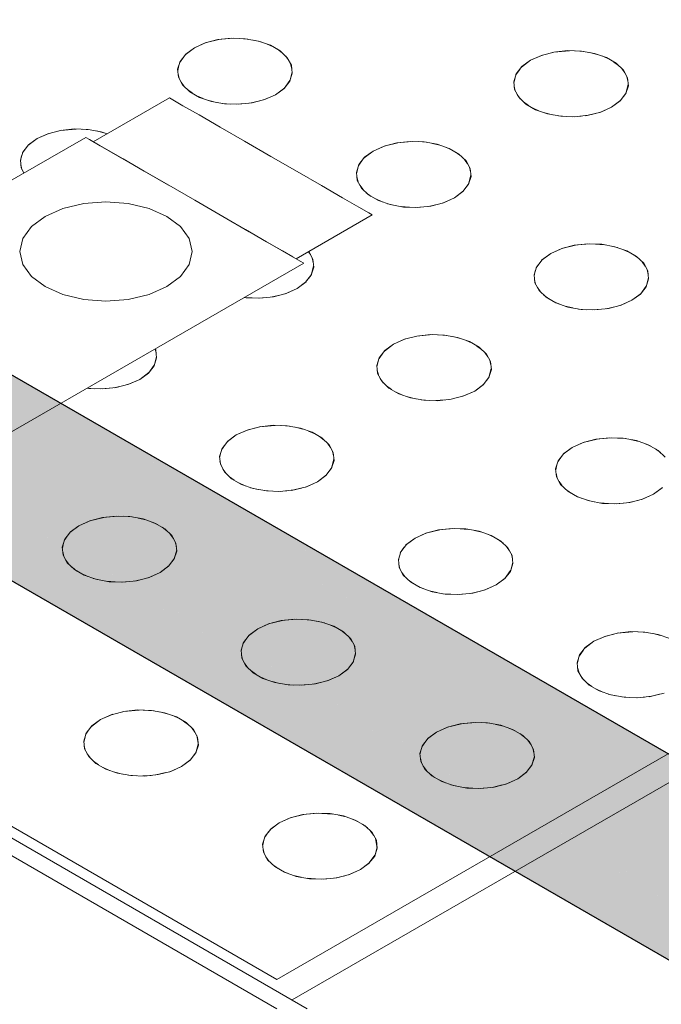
# Model space of a CAD drawing. Header units: millimetres. Extents: x 2 to 902, y -447 to 199.
# Tile 18 of 255: x 34.175 to 34.613, y 42.526 to 43.199. Entities that reach past the tile are written whole.
import ezdxf

# ---------------------------------------------------------------- set-up
doc = ezdxf.new("R2010")
doc.units = ezdxf.units.MM
doc.header["$MEASUREMENT"] = 0
doc.layers.add('AL-Condutos', color=3, linetype='Continuous', lineweight=25)
doc.layers.add('IFC-Elemento construtivo genérico-Contorno', color=253, linetype='Continuous', lineweight=5)

msp = doc.modelspace()

# ---------------------------------------------------------------- hatches: boundary and pattern name
at = {"layer": 'AL-Condutos', "linetype": 'Continuous'}
for points in [[(30.66113, 44.87599), (30.66684, 44.87269), (30.65697, 44.88214), (30.65334, 44.88754), (30.65323, 44.8877), (30.64834, 44.89042), (30.65323, 44.8877), (30.64805, 44.8907), (16.08991, 53.30562), (16.08436, 53.28264), (30.60482, 44.89925), (30.63158, 44.8838), (30.66827, 44.86262), (30.67133, 44.86085), (30.68521, 44.85284), (30.69114, 44.84942), (30.68746, 44.85294), (30.68286, 44.85735), (30.67907, 44.86097), (30.67036, 44.8623), (30.67019, 44.86254), (30.67036, 44.8623), (30.67907, 44.86097), (30.68286, 44.85735), (30.68746, 44.85294), (30.68113, 44.86066), (30.67776, 44.86223), (30.66702, 44.86725), (30.664, 44.87173), (30.66702, 44.86725), (30.67776, 44.86223), (30.68113, 44.86066), (30.68746, 44.85294), (30.69114, 44.84942), (55.07086, 30.77377), (30.70639, 44.85382), (30.70662, 44.85368), (55.07086, 30.77377), (30.731, 44.84275), (30.73052, 44.84302), (30.71144, 44.85405), (30.71008, 44.85484), (30.70357, 44.85724), (30.70341, 44.85727), (30.7024, 44.85742), (30.69624, 44.85836), (30.67809, 44.86648), (30.6703, 44.86938), (30.67809, 44.86648), (30.67816, 44.86645), (30.67608, 44.86738), (30.67597, 44.86742), (30.67006, 44.8696), (30.6639, 44.87188), (30.66349, 44.87248), (30.66298, 44.87324), (30.66193, 44.87479), (30.66298, 44.87324), (30.66349, 44.87248), (30.6639, 44.87188), (30.67006, 44.8696), (30.66916, 44.87047), (30.67006, 44.8696), (30.67597, 44.86742), (30.66684, 44.87269)], [(16.08623, 53.26305), (55.07274, 30.75418), (16.08436, 53.28264)], [(16.08436, 53.28264), (55.01538, 30.78732), (55.02008, 30.8031)], [(16.09523, 53.25024), (55.08174, 30.74137), (16.08623, 53.26305)], [(16.08623, 53.26305), (55.01345, 30.78081), (55.01538, 30.7873)], [(30.82768, 44.88491), (30.8249, 44.88651), (30.82398, 44.88597), (30.82147, 44.88453), (30.82206, 44.88419), (30.82626, 44.88177), (30.83272, 44.87809), (30.84181, 44.87292), (30.85484, 44.8655), (30.82626, 44.88177), (30.85493, 44.86522), (31.28332, 44.61796), (30.85493, 44.8652), (30.84182, 44.87278), (30.83272, 44.87803), (30.82626, 44.88177), (30.82206, 44.88419), (30.82147, 44.88453), (30.81579, 44.88125), (30.809, 44.87733), (30.81769, 44.88015), (30.809, 44.87733), (30.81036, 44.87655), (30.81355, 44.87631), (30.81036, 44.87655), (30.81249, 44.87532), (30.81825, 44.87595), (30.81249, 44.87532), (30.82109, 44.87036), (30.82344, 44.87555), (30.82599, 44.87536), (30.8239, 44.87656), (30.83198, 44.87201), (30.84254, 44.86606), (30.85712, 44.85785), (30.8239, 44.87656), (30.85728, 44.85729), (30.84257, 44.86579), (30.83197, 44.8719), (30.82599, 44.87536), (30.82344, 44.87555), (30.82109, 44.87036), (30.8311, 44.86477), (30.84341, 44.85789), (30.85983, 44.84871), (31.2396, 44.63656), (31.282, 44.61852), (31.2396, 44.63656), (30.85983, 44.84871), (30.82109, 44.87036), (30.86009, 44.84785), (31.18885, 44.65815), (31.48652, 44.48639), (31.44276, 44.51926), (31.48652, 44.48639), (31.18885, 44.65815), (30.84346, 44.85742), (31.18672, 44.65906), (31.48986, 44.48387), (31.48835, 44.48501), (31.48986, 44.48387), (55.12293, 30.84751), (31.40593, 44.54693), (31.40562, 44.54717), (31.40593, 44.54693), (55.13937, 30.84855), (31.40448, 44.54802), (55.13937, 30.84855), (31.38225, 44.56473), (31.30891, 44.60707), (30.85351, 44.87), (30.84137, 44.87701), (30.83317, 44.88174)], [(30.809, 44.87733), (30.80797, 44.87673), (30.79777, 44.87085), (30.78883, 44.86568), (30.79701, 44.86096), (30.80387, 44.86733), (30.79701, 44.86096), (30.80548, 44.85607), (30.81273, 44.85189), (30.81373, 44.8541), (30.81273, 44.85189), (30.82849, 44.84335), (30.84598, 44.83388), (30.81273, 44.85189), (30.84611, 44.83263), (31.02504, 44.7294), (31.10065, 44.6959), (31.10074, 44.69586), (31.10065, 44.6959), (31.02504, 44.7294), (31.03535, 44.72346), (55.10491, 30.83711), (31.10267, 44.69482), (31.56231, 44.42944), (55.10491, 30.83711), (31.48986, 44.48387), (31.1134, 44.69025), (31.10125, 44.69563), (30.84494, 44.84362), (30.82934, 44.85036), (30.82165, 44.8522), (30.82934, 44.85036), (30.84494, 44.84362), (30.83605, 44.84875), (30.8296, 44.85247), (30.81643, 44.86007), (30.82965, 44.8529), (30.83828, 44.84822), (30.81643, 44.86007), (30.83605, 44.84875), (30.84494, 44.84362), (30.84483, 44.84466), (30.84461, 44.8467), (30.84483, 44.84466), (30.84494, 44.84362), (30.86475, 44.83218), (30.86449, 44.83306), (30.86475, 44.83218), (31.10125, 44.69563), (31.1134, 44.69025), (31.48986, 44.48387), (31.19633, 44.6535), (31.18672, 44.65906), (30.86416, 44.83416), (31.18672, 44.65906), (30.86165, 44.84262), (30.84929, 44.84558), (30.86165, 44.84262), (31.18672, 44.65906), (30.87434, 44.83958), (30.8601, 44.8478), (30.84346, 44.85742), (30.83108, 44.86458), (30.82109, 44.87035), (30.81249, 44.87532), (30.81036, 44.87655)], [(30.73754, 44.8488), (30.7377, 44.84871), (30.74449, 44.84479), (30.74857, 44.84244), (30.76611, 44.83231), (55.07641, 30.79675), (30.84884, 44.80281), (30.77032, 44.83621), (30.84884, 44.80281), (55.08847, 30.81917), (31.03352, 44.72423), (55.10491, 30.83711), (31.03535, 44.72346), (31.02502, 44.72941), (30.84612, 44.83256), (31.02307, 44.73028), (30.82842, 44.8428), (30.82664, 44.82823), (31.00984, 44.73614), (31.00661, 44.73757), (31.00984, 44.73614), (30.82664, 44.82823), (30.82842, 44.8428), (30.80659, 44.83832), (30.82647, 44.82684), (30.89682, 44.78622), (30.92201, 44.77168), (30.84951, 44.80252), (30.92201, 44.77168), (30.89682, 44.78622), (30.84114, 44.81089), (30.89682, 44.78622), (30.80659, 44.83832), (30.82842, 44.8428), (30.81272, 44.85187), (30.80543, 44.85608), (30.797, 44.86096), (30.79455, 44.85869), (30.797, 44.86096), (30.78883, 44.86568), (30.78998, 44.85979), (30.78563, 44.85042), (30.78998, 44.85979), (30.78883, 44.86568), (30.78195, 44.86171), (30.77401, 44.85713), (30.76444, 44.8516), (30.77829, 44.84361), (30.80262, 44.82957), (30.81466, 44.82263), (30.76444, 44.8516), (30.81421, 44.82283), (30.77474, 44.84032), (30.76822, 44.84321), (30.75509, 44.84269), (30.75159, 44.84418), (30.74846, 44.84551), (30.74777, 44.84581), (30.74846, 44.84551), (30.75159, 44.84418), (30.75509, 44.84269), (30.76822, 44.84321), (30.77474, 44.84032), (30.81421, 44.82283), (30.77828, 44.8436), (30.76158, 44.84615), (30.77828, 44.8436), (30.77582, 44.84502), (30.76517, 44.85118), (30.76444, 44.8516), (30.76204, 44.85021), (30.76077, 44.84651), (30.75637, 44.84694), (30.76077, 44.84651), (30.75785, 44.8478), (30.76077, 44.84651), (30.76204, 44.85021), (30.75636, 44.84846), (30.75348, 44.84757), (30.75264, 44.84731), (30.74169, 44.84839), (30.74144, 44.8485), (30.73778, 44.84878)], [(30.71008, 44.85484), (30.71144, 44.85405), (30.71427, 44.85242), (55.07641, 30.79675), (30.75719, 44.83746), (30.72718, 44.85478), (30.72687, 44.85497), (30.72559, 44.85471), (30.71336, 44.85414), (30.71213, 44.85409), (30.7158, 44.85273), (30.71213, 44.85409)], [(30.71427, 44.85242), (55.02008, 30.80313), (55.02669, 30.82543)], [(55.0312, 30.84054), (55.03834, 30.84808), (55.03416, 30.8505), (30.84884, 44.80281), (55.0204, 30.82913), (55.02671, 30.82548)], [(31.03352, 44.72423), (55.03837, 30.84812), (55.05515, 30.86582)], [(31.40593, 44.54693), (55.06791, 30.87929), (55.07434, 30.88608)], [(31.48986, 44.48387), (55.05518, 30.86585), (55.06789, 30.87927)]]:
    msp.add_hatch(color=91, dxfattribs=at).paths.add_polyline_path(points)

# ---------------------------------------------------------------- linework, layer by layer
at = {"layer": 'AL-Condutos'}
for p, q in [((16.09523, 53.25024), (55.08174, 30.74137)), ((55.13937, 30.84855), (31.38225, 44.56473))]:
    msp.add_line(p, q, dxfattribs=at)
at = {"layer": 'IFC-Elemento construtivo genérico-Contorno', "color": 7, "lineweight": 5}
for p, q in [((31.99482, 43.89473), (34.37119, 42.52273)), ((31.99483, 43.88273), (34.35041, 42.52273)), ((34.31013, 43.18486), (34.31942, 43.18584)), ((34.31013, 43.18486), (34.32079, 43.18579)), ((34.31942, 43.18584), (34.32885, 43.18551)), ((34.32472, 43.18565), (34.33049, 43.18522)), ((34.32885, 43.18551), (34.33786, 43.18389)), ((34.29408, 43.17926), (34.28786, 43.17457)), ((34.29408, 43.17926), (34.28824, 43.17496)), ((34.29408, 43.17926), (34.3022, 43.18285)), ((34.29408, 43.17926), (34.30151, 43.18263)), ((34.30151, 43.18263), (34.31086, 43.18492)), ((34.30151, 43.18263), (34.31013, 43.18486)), ((34.3345, 43.1845), (34.33965, 43.18326)), ((34.33786, 43.18389), (34.34596, 43.18107)), ((34.34339, 43.18196), (34.34776, 43.18003)), ((34.34596, 43.18107), (34.35264, 43.17721)), ((34.28686, 43.17319), (34.28392, 43.16911)), ((34.28824, 43.17496), (34.28437, 43.16999)), ((34.35084, 43.17825), (34.35419, 43.17573)), ((34.35264, 43.17721), (34.35752, 43.17254)), ((34.35644, 43.17357), (34.35857, 43.17058)), ((34.35752, 43.17254), (34.36034, 43.16733)), ((34.52355, 43.17076), (34.53167, 43.17436)), ((34.52355, 43.17076), (34.53099, 43.17412)), ((34.53099, 43.17412), (34.54047, 43.17646)), ((34.53099, 43.17412), (34.53961, 43.17637)), ((34.53961, 43.17637), (34.54891, 43.17735)), ((34.53961, 43.17637), (34.55028, 43.1773)), ((34.54891, 43.17735), (34.55834, 43.17702)), ((34.5542, 43.17717), (34.55997, 43.17673)), ((34.55834, 43.17702), (34.56735, 43.17539)), ((34.564, 43.176), (34.56913, 43.17478)), ((34.56735, 43.17539), (34.57545, 43.17258)), ((34.57288, 43.17347), (34.57725, 43.17154)), ((34.57545, 43.17258), (34.58213, 43.16872)), ((34.28437, 43.16999), (34.28266, 43.16462)), ((34.2835, 43.16728), (34.28274, 43.16389)), ((34.35981, 43.16828), (34.36059, 43.16494)), ((34.36034, 43.16733), (34.36091, 43.16189)), ((34.51772, 43.16647), (34.51385, 43.1615)), ((34.52355, 43.17076), (34.51732, 43.16608)), ((34.52355, 43.17076), (34.51772, 43.16647)), ((34.58032, 43.16976), (34.58368, 43.16724)), ((34.58213, 43.16872), (34.58701, 43.16405)), ((34.58593, 43.16508), (34.58805, 43.16209)), ((34.28266, 43.16462), (34.28323, 43.15918)), ((34.28297, 43.16155), (34.28375, 43.15823)), ((34.28323, 43.15918), (34.28605, 43.15397)), ((34.36082, 43.16268), (34.35921, 43.15652)), ((34.36091, 43.16189), (34.35921, 43.15652)), ((34.51385, 43.1615), (34.51215, 43.15613)), ((34.513, 43.15882), (34.51223, 43.1554)), ((34.51622, 43.16454), (34.51341, 43.16062)), ((34.58701, 43.16405), (34.58982, 43.15885)), ((34.58931, 43.15979), (34.59006, 43.15648)), ((34.58982, 43.15885), (34.59039, 43.1534)), ((34.285, 43.15591), (34.28713, 43.15294)), ((34.28605, 43.15397), (34.29093, 43.1493)), ((34.35573, 43.15195), (34.34951, 43.14726)), ((34.35533, 43.15155), (34.34951, 43.14726)), ((34.35931, 43.15695), (34.35533, 43.15155)), ((34.35921, 43.15652), (34.35533, 43.15155)), ((34.51215, 43.15613), (34.51272, 43.15069)), ((34.51248, 43.15303), (34.5132, 43.14978)), ((34.5903, 43.15418), (34.58869, 43.14804)), ((34.59039, 43.1534), (34.58869, 43.14804)), ((34.22505, 43.11511), (34.27701, 43.14511)), ((34.27701, 43.14511), (34.27938, 43.14375)), ((34.28938, 43.15078), (34.29274, 43.14826)), ((34.29093, 43.1493), (34.29762, 43.14544)), ((34.29581, 43.14648), (34.30018, 43.14455)), ((34.29762, 43.14544), (34.30571, 43.14263)), ((34.34139, 43.14367), (34.34951, 43.14726)), ((34.34205, 43.14389), (34.34951, 43.14726)), ((34.51272, 43.15069), (34.51553, 43.14547)), ((34.51449, 43.1474), (34.51663, 43.1444)), ((34.51553, 43.14547), (34.52042, 43.14081)), ((34.5888, 43.14846), (34.5848, 43.14306)), ((34.58869, 43.14804), (34.5848, 43.14306)), ((34.27938, 43.14375), (34.2863, 43.13975)), ((34.2863, 43.13975), (34.29731, 43.13339)), ((34.30392, 43.14325), (34.3091, 43.14202)), ((34.30571, 43.14263), (34.31472, 43.141)), ((34.31306, 43.14129), (34.31886, 43.14085)), ((34.31472, 43.141), (34.32415, 43.14067)), ((34.32289, 43.14071), (34.32876, 43.14115)), ((34.32415, 43.14067), (34.33345, 43.14165)), ((34.33193, 43.14139), (34.33888, 43.14306)), ((34.33345, 43.14165), (34.34205, 43.14389)), ((34.51883, 43.14232), (34.52223, 43.13977)), ((34.52042, 43.14081), (34.5271, 43.13695)), ((34.57086, 43.13516), (34.57898, 43.13876)), ((34.57154, 43.1354), (34.57898, 43.13876)), ((34.58521, 43.14345), (34.57898, 43.13876)), ((34.5848, 43.14306), (34.57898, 43.13876)), ((34.29731, 43.13339), (34.31165, 43.12511)), ((34.5253, 43.13799), (34.52972, 43.13603)), ((34.5271, 43.13695), (34.53518, 43.13412)), ((34.53332, 43.13477), (34.53853, 43.13352)), ((34.53518, 43.13412), (34.5442, 43.13251)), ((34.54264, 43.13279), (34.54821, 43.13237)), ((34.5442, 43.13251), (34.55364, 43.13218)), ((34.55239, 43.13222), (34.55822, 43.13266)), ((34.55364, 43.13218), (34.56293, 43.13316)), ((34.56141, 43.13291), (34.56804, 43.13449)), ((34.56293, 43.13316), (34.57154, 43.1354)), ((34.31165, 43.12511), (34.32837, 43.11546)), ((33.97737, 42.97811), (34.21986, 43.11811)), ((34.18669, 43.11726), (34.19481, 43.12085)), ((34.18669, 43.11726), (34.19412, 43.12062)), ((34.19412, 43.12062), (34.20347, 43.12292)), ((34.19412, 43.12062), (34.20274, 43.12286)), ((34.20274, 43.12286), (34.21203, 43.12384)), ((34.20274, 43.12286), (34.2134, 43.12379)), ((34.21203, 43.12384), (34.22146, 43.12351)), ((34.21742, 43.12366), (34.22303, 43.12323)), ((34.21986, 43.11811), (34.2224, 43.11664)), ((34.22146, 43.12351), (34.23049, 43.12189)), ((34.22715, 43.1225), (34.23234, 43.12124)), ((34.23049, 43.12189), (34.23442, 43.12052)), ((34.17944, 43.11113), (34.17681, 43.10749)), ((34.18086, 43.11297), (34.17698, 43.10798)), ((34.18669, 43.11726), (34.18047, 43.11257)), ((34.18669, 43.11726), (34.18086, 43.11297)), ((34.2224, 43.11664), (34.22984, 43.11235)), ((34.22742, 43.11375), (34.23434, 43.10975)), ((34.22984, 43.11235), (34.24167, 43.10552)), ((34.32837, 43.11546), (34.3463, 43.10511)), ((34.41618, 43.10877), (34.42429, 43.11236)), ((34.41618, 43.10877), (34.42361, 43.11213)), ((34.42361, 43.11213), (34.43308, 43.11446)), ((34.42361, 43.11213), (34.43222, 43.11437)), ((34.43222, 43.11437), (34.44152, 43.11535)), ((34.43222, 43.11437), (34.44289, 43.1153)), ((34.44152, 43.11535), (34.45095, 43.11502)), ((34.44681, 43.11517), (34.45258, 43.11472)), ((34.45095, 43.11502), (34.45996, 43.11339)), ((34.45661, 43.114), (34.46174, 43.11278)), ((34.45996, 43.11339), (34.46806, 43.11057)), ((34.46549, 43.11147), (34.46986, 43.10953)), ((34.17698, 43.10798), (34.17527, 43.10262)), ((34.17615, 43.1054), (34.17534, 43.10188)), ((34.23434, 43.10975), (34.24535, 43.10339)), ((34.24167, 43.10552), (34.2571, 43.09661)), ((34.3463, 43.10511), (34.36423, 43.09476)), ((34.41033, 43.10447), (34.40646, 43.0995)), ((34.41618, 43.10877), (34.40995, 43.10408)), ((34.41618, 43.10877), (34.41033, 43.10447)), ((34.46806, 43.11057), (34.47474, 43.10672)), ((34.47293, 43.10776), (34.47629, 43.10524)), ((34.47474, 43.10672), (34.47962, 43.10204)), ((34.17527, 43.10262), (34.17584, 43.09717)), ((34.17558, 43.09955), (34.17636, 43.09623)), ((34.24535, 43.10339), (34.25969, 43.09511)), ((34.40646, 43.0995), (34.40476, 43.09413)), ((34.40893, 43.10266), (34.40631, 43.09902)), ((34.47854, 43.10308), (34.48066, 43.10009)), ((34.47962, 43.10204), (34.48243, 43.09684)), ((34.48192, 43.09779), (34.48267, 43.09448)), ((34.17584, 43.09717), (34.17769, 43.09376)), ((34.1776, 43.09391), (34.17771, 43.09377)), ((34.2571, 43.09661), (34.27506, 43.08624)), ((34.25969, 43.09511), (34.2764, 43.08546)), ((34.36423, 43.09476), (34.38094, 43.08511)), ((34.40476, 43.09413), (34.40533, 43.08869)), ((34.40561, 43.09682), (34.40484, 43.0934)), ((34.40508, 43.09107), (34.40585, 43.08774)), ((34.48291, 43.09217), (34.4813, 43.08603)), ((34.483, 43.0914), (34.4813, 43.08603)), ((34.48243, 43.09684), (34.483, 43.0914)), ((34.27506, 43.08624), (34.29433, 43.07511)), ((34.38094, 43.08511), (34.39529, 43.07682)), ((34.40533, 43.08869), (34.40815, 43.08348)), ((34.4071, 43.08541), (34.40922, 43.08245)), ((34.48141, 43.08646), (34.47743, 43.08106)), ((34.4813, 43.08603), (34.47743, 43.08106)), ((34.40815, 43.08348), (34.41303, 43.07881)), ((34.41148, 43.08029), (34.41484, 43.07777)), ((34.41303, 43.07881), (34.41971, 43.07495)), ((34.47783, 43.08145), (34.4716, 43.07677)), ((34.47743, 43.08106), (34.4716, 43.07677)), ((34.20432, 43.0695), (34.2185, 43.0729)), ((34.2185, 43.0729), (34.23372, 43.07405)), ((34.23372, 43.07405), (34.24893, 43.07289)), ((34.24893, 43.07289), (34.26311, 43.06951)), ((34.29433, 43.07511), (34.31361, 43.06398)), ((34.39529, 43.07682), (34.4063, 43.07047)), ((34.41791, 43.07599), (34.42228, 43.07405)), ((34.41971, 43.07495), (34.42781, 43.07213)), ((34.42602, 43.07275), (34.43117, 43.07152)), ((34.42781, 43.07213), (34.43681, 43.07051)), ((34.43518, 43.0708), (34.44089, 43.07036)), ((34.44625, 43.07018), (34.45554, 43.07116)), ((34.45402, 43.0709), (34.46086, 43.07254)), ((34.45554, 43.07116), (34.46415, 43.0734)), ((34.46349, 43.07317), (34.4716, 43.07677)), ((34.46415, 43.0734), (34.4716, 43.07677)), ((34.19215, 43.06411), (34.1828, 43.05708)), ((34.19215, 43.06411), (34.20432, 43.0695)), ((34.26311, 43.06951), (34.27527, 43.0641)), ((34.27527, 43.0641), (34.28463, 43.05708)), ((34.31227, 43.06476), (34.32898, 43.05511)), ((34.36362, 43.03511), (34.41558, 43.06511)), ((34.4063, 43.07047), (34.41322, 43.06647)), ((34.41322, 43.06647), (34.41558, 43.06511)), ((34.43681, 43.07051), (34.44625, 43.07018)), ((34.445, 43.07022), (34.45083, 43.07066)), ((34.31361, 43.06398), (34.33158, 43.05361)), ((34.1828, 43.05708), (34.17693, 43.04889)), ((34.28463, 43.05708), (34.29049, 43.04889)), ((34.32898, 43.05511), (34.34333, 43.04682)), ((34.33158, 43.05361), (34.347, 43.04471)), ((34.17693, 43.04889), (34.17493, 43.04011)), ((34.29049, 43.04889), (34.29251, 43.04011)), ((34.34333, 43.04682), (34.35434, 43.04047)), ((34.347, 43.04471), (34.35884, 43.03787)), ((34.54486, 43.04213), (34.55432, 43.04446)), ((34.54486, 43.04213), (34.55347, 43.04437)), ((34.55347, 43.04437), (34.56276, 43.04535)), ((34.55347, 43.04437), (34.56413, 43.0453)), ((34.56276, 43.04535), (34.57219, 43.04502)), ((34.56805, 43.04517), (34.57382, 43.04472)), ((34.57219, 43.04502), (34.58121, 43.04339)), ((34.57785, 43.044), (34.58298, 43.04278)), ((34.17493, 43.04011), (34.17692, 43.03132)), ((34.29251, 43.04011), (34.2905, 43.03133)), ((34.35434, 43.04047), (34.36126, 43.03647)), ((34.35884, 43.03787), (34.36628, 43.03357)), ((34.37197, 43.03994), (34.37327, 43.03811)), ((34.37221, 43.04007), (34.37224, 43.04005)), ((34.37223, 43.04008), (34.37504, 43.03484)), ((34.53742, 43.03877), (34.53119, 43.03408)), ((34.53742, 43.03877), (34.53158, 43.03447)), ((34.53742, 43.03877), (34.54554, 43.04236)), ((34.53742, 43.03877), (34.54486, 43.04213)), ((34.58121, 43.04339), (34.5893, 43.04057)), ((34.58673, 43.04147), (34.5911, 43.03953)), ((34.5893, 43.04057), (34.59598, 43.03672)), ((34.59418, 43.03776), (34.59753, 43.03524)), ((34.12633, 42.89211), (34.36882, 43.03211)), ((34.17692, 43.03132), (34.1828, 43.02314)), ((34.2905, 43.03133), (34.28463, 43.02314)), ((34.36628, 43.03357), (34.36882, 43.03211)), ((34.37456, 43.03575), (34.37529, 43.03253)), ((34.37504, 43.03484), (34.37561, 43.0294)), ((34.53017, 43.03266), (34.52755, 43.02902)), ((34.53158, 43.03447), (34.5277, 43.0295)), ((34.59598, 43.03672), (34.60086, 43.03204)), ((34.59978, 43.03308), (34.60191, 43.03009)), ((34.60086, 43.03204), (34.60368, 43.02684)), ((34.37402, 43.02446), (34.37004, 43.01906)), ((34.37391, 43.02403), (34.37004, 43.01906)), ((34.37552, 43.03017), (34.37391, 43.02403)), ((34.37561, 43.0294), (34.37391, 43.02403)), ((34.5277, 43.0295), (34.526, 43.02413)), ((34.526, 43.02413), (34.52657, 43.01869)), ((34.52685, 43.02682), (34.52608, 43.0234)), ((34.60316, 43.02779), (34.60392, 43.02448)), ((34.60368, 43.02684), (34.60425, 43.0214)), ((34.1828, 43.02314), (34.19214, 43.01611)), ((34.28463, 43.02314), (34.27528, 43.01611)), ((34.35041, 42.54273), (35.1818, 43.02273)), ((34.3608, 42.52873), (35.21644, 43.02273)), ((34.37044, 43.01945), (34.36421, 43.01477)), ((34.37004, 43.01906), (34.36421, 43.01477)), ((34.52632, 43.02107), (34.52709, 43.01774)), ((34.52657, 43.01869), (34.5294, 43.01348)), ((34.60415, 43.02217), (34.60254, 43.01603)), ((34.60425, 43.0214), (34.60254, 43.01603)), ((34.19214, 43.01611), (34.20432, 43.01071)), ((34.20432, 43.01071), (34.21849, 43.00732)), ((34.24893, 43.00732), (34.26311, 43.01072)), ((34.26311, 43.01072), (34.27528, 43.01611)), ((34.3473, 43.00906), (34.35337, 43.01052)), ((34.34815, 43.00916), (34.35677, 43.0114)), ((34.3561, 43.01117), (34.36421, 43.01477)), ((34.35677, 43.0114), (34.36421, 43.01477)), ((34.52835, 43.01541), (34.53046, 43.01245)), ((34.5294, 43.01348), (34.53428, 43.00881)), ((34.53273, 43.01029), (34.53608, 43.00777)), ((34.59908, 43.01145), (34.59285, 43.00677)), ((34.59867, 43.01106), (34.59285, 43.00677)), ((34.60265, 43.01646), (34.59867, 43.01106)), ((34.60254, 43.01603), (34.59867, 43.01106)), ((34.21849, 43.00732), (34.23371, 43.00617)), ((34.23371, 43.00617), (34.24893, 43.00732)), ((34.32829, 43.00871), (34.32942, 43.0085)), ((34.32837, 43.00876), (34.3335, 43.00836)), ((34.32942, 43.0085), (34.33886, 43.00817)), ((34.3376, 43.00822), (34.34364, 43.00868)), ((34.33886, 43.00817), (34.34815, 43.00916)), ((34.53428, 43.00881), (34.54096, 43.00495)), ((34.53915, 43.00599), (34.54352, 43.00405)), ((34.54096, 43.00495), (34.54905, 43.00213)), ((34.58473, 43.00317), (34.59285, 43.00677)), ((34.58539, 43.0034), (34.59285, 43.00677)), ((34.54726, 43.00275), (34.55241, 43.00152)), ((34.54905, 43.00213), (34.55806, 43.00051)), ((34.55643, 43.0008), (34.56214, 43.00036)), ((34.55806, 43.00051), (34.56749, 43.00018)), ((34.56624, 43.00022), (34.57207, 43.00066)), ((34.56749, 43.00018), (34.57678, 43.00116)), ((34.57526, 43.0009), (34.5821, 43.00254)), ((34.57678, 43.00116), (34.58539, 43.0034)), ((34.44607, 42.98237), (34.45537, 42.98335)), ((34.44607, 42.98237), (34.45674, 42.9833)), ((34.45537, 42.98335), (34.4648, 42.98302)), ((34.43003, 42.97677), (34.4238, 42.97208)), ((34.43003, 42.97677), (34.4242, 42.97247)), ((34.43003, 42.97677), (34.43815, 42.98036)), ((34.43003, 42.97677), (34.43747, 42.98013)), ((34.43747, 42.98013), (34.44693, 42.98246)), ((34.43747, 42.98013), (34.44607, 42.98237)), ((34.46074, 42.98316), (34.46637, 42.98274)), ((34.4648, 42.98302), (34.47383, 42.9814)), ((34.4705, 42.982), (34.47567, 42.98075)), ((34.47383, 42.9814), (34.48191, 42.97857)), ((34.47928, 42.97948), (34.48371, 42.97753)), ((34.48191, 42.97857), (34.48859, 42.97472)), ((34.26723, 42.97346), (34.2679, 42.97053)), ((34.2673, 42.97349), (34.26765, 42.97284)), ((34.26765, 42.97284), (34.26822, 42.96739)), ((34.42274, 42.9706), (34.42016, 42.967)), ((34.4242, 42.97247), (34.42031, 42.96749)), ((34.48679, 42.97576), (34.49017, 42.9732)), ((34.48859, 42.97472), (34.49349, 42.97005)), ((34.49237, 42.97113), (34.49452, 42.96811)), ((34.49349, 42.97005), (34.49629, 42.96484)), ((34.26813, 42.96817), (34.26652, 42.96203)), ((34.26822, 42.96739), (34.26652, 42.96203)), ((34.42031, 42.96749), (34.41861, 42.96213)), ((34.4195, 42.96494), (34.41868, 42.96139)), ((34.4958, 42.96575), (34.49653, 42.96253)), ((34.49629, 42.96484), (34.49686, 42.9594)), ((34.26305, 42.95745), (34.25682, 42.95276)), ((34.26264, 42.95706), (34.25682, 42.95276)), ((34.26663, 42.96246), (34.26264, 42.95706)), ((34.26652, 42.96203), (34.26264, 42.95706)), ((34.41861, 42.96213), (34.41918, 42.95668)), ((34.41893, 42.95907), (34.4197, 42.95574)), ((34.41918, 42.95668), (34.42201, 42.95148)), ((34.49676, 42.96017), (34.49515, 42.95403)), ((34.49686, 42.9594), (34.49515, 42.95403)), ((34.24871, 42.94917), (34.25682, 42.95276)), ((34.24938, 42.9494), (34.25682, 42.95276)), ((34.42095, 42.95341), (34.42307, 42.95045)), ((34.42201, 42.95148), (34.42689, 42.94681)), ((34.49526, 42.95446), (34.49128, 42.94906)), ((34.49515, 42.95403), (34.49128, 42.94906)), ((34.22092, 42.94672), (34.22205, 42.94651)), ((34.22098, 42.94676), (34.22587, 42.94638)), ((34.22205, 42.94651), (34.23148, 42.94618)), ((34.2303, 42.94622), (34.23598, 42.94665)), ((34.23148, 42.94618), (34.24077, 42.94717)), ((34.23926, 42.94691), (34.24588, 42.94849)), ((34.24077, 42.94717), (34.24938, 42.9494)), ((34.42534, 42.94829), (34.42869, 42.94576)), ((34.42689, 42.94681), (34.43357, 42.94295)), ((34.43176, 42.94399), (34.43613, 42.94205)), ((34.43357, 42.94295), (34.44166, 42.94013)), ((34.47734, 42.94117), (34.48546, 42.94477)), ((34.47802, 42.9414), (34.48546, 42.94477)), ((34.49169, 42.94945), (34.48546, 42.94477)), ((34.49128, 42.94906), (34.48546, 42.94477)), ((34.43987, 42.94075), (34.44502, 42.93952)), ((34.44166, 42.94013), (34.45067, 42.9385)), ((34.44903, 42.9388), (34.45475, 42.93836)), ((34.45067, 42.9385), (34.4601, 42.93817)), ((34.45885, 42.93822), (34.46488, 42.93868)), ((34.4601, 42.93817), (34.46939, 42.93916)), ((34.46854, 42.93906), (34.47462, 42.94052)), ((34.46939, 42.93916), (34.47802, 42.9414)), ((34.32264, 42.91476), (34.33076, 42.91836)), ((34.32264, 42.91476), (34.33007, 42.91813)), ((34.33007, 42.91813), (34.33954, 42.92046)), ((34.33007, 42.91813), (34.33868, 42.92036)), ((34.33868, 42.92036), (34.34798, 42.92135)), ((34.33868, 42.92036), (34.34935, 42.9213)), ((34.34798, 42.92135), (34.35741, 42.92102)), ((34.35335, 42.92116), (34.35898, 42.92074)), ((34.35741, 42.92102), (34.36644, 42.9194)), ((34.36316, 42.91998), (34.36818, 42.91879)), ((34.36644, 42.9194), (34.37452, 42.91657)), ((34.37203, 42.91744), (34.37629, 42.91555)), ((34.37452, 42.91657), (34.3812, 42.91271)), ((34.31681, 42.91047), (34.31294, 42.9055)), ((34.32264, 42.91476), (34.31641, 42.91008)), ((34.32264, 42.91476), (34.31681, 42.91047)), ((34.37942, 42.91374), (34.3827, 42.91128)), ((34.3812, 42.91271), (34.3861, 42.90805)), ((34.55213, 42.90627), (34.56024, 42.90987)), ((34.55213, 42.90627), (34.55956, 42.90964)), ((34.55956, 42.90964), (34.56903, 42.91196)), ((34.55956, 42.90964), (34.56817, 42.91187)), ((34.56817, 42.91187), (34.57747, 42.91285)), ((34.56817, 42.91187), (34.57883, 42.91281)), ((34.57747, 42.91285), (34.5869, 42.91253)), ((34.58287, 42.91266), (34.58847, 42.91225)), ((34.5869, 42.91253), (34.59593, 42.91091)), ((34.59258, 42.91151), (34.59776, 42.91026)), ((34.59593, 42.91091), (34.604, 42.90808)), ((34.31294, 42.9055), (34.31124, 42.90014)), ((34.31208, 42.90278), (34.31132, 42.89945)), ((34.31531, 42.90855), (34.3125, 42.90462)), ((34.38502, 42.90906), (34.38712, 42.90615)), ((34.3861, 42.90805), (34.3889, 42.90284)), ((34.38841, 42.90375), (34.38914, 42.90053)), ((34.3889, 42.90284), (34.38947, 42.89739)), ((34.55213, 42.90627), (34.5459, 42.90159)), ((34.55213, 42.90627), (34.5463, 42.90198)), ((34.60137, 42.90899), (34.60581, 42.90704)), ((34.604, 42.90808), (34.61068, 42.90422)), ((34.60888, 42.90527), (34.61227, 42.9027)), ((34.61068, 42.90422), (34.61558, 42.89956)), ((34.31124, 42.90014), (34.31181, 42.89469)), ((34.31157, 42.89692), (34.31228, 42.89379)), ((34.38937, 42.89817), (34.38776, 42.89203)), ((34.38947, 42.89739), (34.38776, 42.89203)), ((34.54241, 42.897), (34.54071, 42.89163)), ((34.54479, 42.90004), (34.54226, 42.8965)), ((34.5463, 42.90198), (34.54241, 42.897)), ((34.31181, 42.89469), (34.31461, 42.88948)), ((34.31359, 42.89136), (34.31567, 42.88847)), ((34.31461, 42.88948), (34.31951, 42.88481)), ((34.38787, 42.89246), (34.38389, 42.88706)), ((34.38776, 42.89203), (34.38389, 42.88706)), ((34.54071, 42.89163), (34.54128, 42.88619)), ((34.54159, 42.89443), (34.54079, 42.89091)), ((34.31801, 42.88625), (34.32129, 42.88379)), ((34.31951, 42.88481), (34.32619, 42.88096)), ((34.36995, 42.87917), (34.37807, 42.88276)), ((34.37063, 42.8794), (34.37807, 42.88276)), ((34.38429, 42.88745), (34.37807, 42.88276)), ((34.38389, 42.88706), (34.37807, 42.88276)), ((34.54103, 42.88856), (34.54179, 42.88525)), ((34.54128, 42.88619), (34.5441, 42.88099)), ((34.54304, 42.88292), (34.54517, 42.87996)), ((34.32442, 42.88198), (34.32868, 42.88009)), ((34.32619, 42.88096), (34.33427, 42.87813)), ((34.3325, 42.87874), (34.33756, 42.87754)), ((34.33427, 42.87813), (34.34329, 42.87651)), ((34.34174, 42.87679), (34.34711, 42.87638)), ((34.34329, 42.87651), (34.35273, 42.87618)), ((34.35155, 42.87622), (34.35722, 42.87665)), ((34.35273, 42.87618), (34.36202, 42.87717)), ((34.3605, 42.87691), (34.36713, 42.87849)), ((34.36202, 42.87717), (34.37063, 42.8794)), ((34.5441, 42.88099), (34.54898, 42.87631)), ((34.54743, 42.8778), (34.55078, 42.87527)), ((34.54898, 42.87631), (34.55566, 42.87246)), ((34.61378, 42.87896), (34.60755, 42.87428)), ((34.61338, 42.87857), (34.60755, 42.87428)), ((34.55386, 42.8735), (34.55823, 42.87156)), ((34.55566, 42.87246), (34.56375, 42.86964)), ((34.56197, 42.87026), (34.56711, 42.86903)), ((34.56375, 42.86964), (34.57276, 42.86801)), ((34.59063, 42.86858), (34.59688, 42.87007)), ((34.59149, 42.86867), (34.60012, 42.87091)), ((34.59943, 42.87068), (34.60755, 42.87428)), ((34.60012, 42.87091), (34.60755, 42.87428)), ((34.57113, 42.86831), (34.57687, 42.86787)), ((34.57276, 42.86801), (34.58219, 42.86768)), ((34.58094, 42.86773), (34.58703, 42.86819)), ((34.58219, 42.86768), (34.59149, 42.86867)), ((34.21525, 42.85276), (34.22337, 42.85636)), ((34.21525, 42.85276), (34.22268, 42.85613)), ((34.22268, 42.85613), (34.2322, 42.85846)), ((34.22268, 42.85613), (34.23131, 42.85837)), ((34.23131, 42.85837), (34.24061, 42.85935)), ((34.23131, 42.85837), (34.24198, 42.8593)), ((34.24061, 42.85935), (34.25004, 42.85903)), ((34.2459, 42.85917), (34.25167, 42.85873)), ((34.25004, 42.85903), (34.25905, 42.8574)), ((34.2557, 42.858), (34.26083, 42.85678)), ((34.25905, 42.8574), (34.26714, 42.85458)), ((34.26458, 42.85547), (34.26895, 42.85354)), ((34.21525, 42.85276), (34.20902, 42.84808)), ((34.21525, 42.85276), (34.20942, 42.84847)), ((34.26714, 42.85458), (34.27383, 42.85072)), ((34.27202, 42.85176), (34.27538, 42.84924)), ((34.27383, 42.85072), (34.27871, 42.84605)), ((34.45217, 42.84764), (34.46164, 42.84996)), ((34.45217, 42.84764), (34.46078, 42.84987)), ((34.46078, 42.84987), (34.47008, 42.85085)), ((34.46078, 42.84987), (34.47144, 42.85081)), ((34.47008, 42.85085), (34.47951, 42.85053)), ((34.47548, 42.85066), (34.48108, 42.85025)), ((34.47951, 42.85053), (34.48853, 42.84891)), ((34.48525, 42.84949), (34.49027, 42.84829)), ((34.48853, 42.84891), (34.49661, 42.84608)), ((34.20555, 42.8435), (34.20385, 42.83813)), ((34.20792, 42.84655), (34.20511, 42.84262)), ((34.20942, 42.84847), (34.20555, 42.8435)), ((34.27763, 42.84708), (34.27975, 42.8441)), ((34.27871, 42.84605), (34.28152, 42.84085)), ((34.44474, 42.84427), (34.43851, 42.83959)), ((34.44474, 42.84427), (34.43891, 42.83998)), ((34.44474, 42.84427), (34.45285, 42.84787)), ((34.44474, 42.84427), (34.45217, 42.84764)), ((34.49413, 42.84695), (34.49839, 42.84506)), ((34.49661, 42.84608), (34.50329, 42.84222)), ((34.50152, 42.84325), (34.5048, 42.84079)), ((34.50329, 42.84222), (34.50819, 42.83756)), ((34.20385, 42.83813), (34.20442, 42.83269)), ((34.2047, 42.84083), (34.20393, 42.8374)), ((34.282, 42.83618), (34.28039, 42.83004)), ((34.28209, 42.8354), (34.28039, 42.83004)), ((34.28101, 42.84179), (34.28176, 42.83848)), ((34.28152, 42.84085), (34.28209, 42.8354)), ((34.43736, 42.83799), (34.4346, 42.83413)), ((34.43891, 42.83998), (34.43504, 42.83501)), ((34.50712, 42.83857), (34.50921, 42.83566)), ((34.50819, 42.83756), (34.51099, 42.83235)), ((34.20418, 42.83503), (34.2049, 42.83178)), ((34.20442, 42.83269), (34.20722, 42.82747)), ((34.20619, 42.8294), (34.20833, 42.8264)), ((34.28056, 42.83055), (34.2765, 42.82506)), ((34.28039, 42.83004), (34.2765, 42.82506)), ((34.43504, 42.83501), (34.43334, 42.82964)), ((34.43334, 42.82964), (34.4339, 42.8242)), ((34.43417, 42.83227), (34.43341, 42.82896)), ((34.51051, 42.83325), (34.51123, 42.83002)), ((34.51099, 42.83235), (34.51156, 42.8269)), ((34.20722, 42.82747), (34.21212, 42.82281)), ((34.21052, 42.82432), (34.21392, 42.82177)), ((34.21212, 42.82281), (34.2188, 42.81895)), ((34.2769, 42.82545), (34.27068, 42.82076)), ((34.2765, 42.82506), (34.27068, 42.82076)), ((34.43366, 42.82641), (34.43438, 42.8233)), ((34.4339, 42.8242), (34.43671, 42.81899)), ((34.51002, 42.82203), (34.50599, 42.81657)), ((34.51148, 42.82769), (34.50986, 42.82154)), ((34.51156, 42.8269), (34.50986, 42.82154)), ((34.217, 42.81999), (34.22142, 42.81803)), ((34.2188, 42.81895), (34.22688, 42.81613)), ((34.22501, 42.81677), (34.23023, 42.81552)), ((34.22688, 42.81613), (34.2359, 42.81451)), ((34.24534, 42.81418), (34.25463, 42.81516)), ((34.25311, 42.81491), (34.25974, 42.81649)), ((34.25463, 42.81516), (34.26324, 42.8174)), ((34.26256, 42.81717), (34.27068, 42.82076)), ((34.26324, 42.8174), (34.27068, 42.82076)), ((34.43569, 42.82088), (34.43777, 42.81798)), ((34.43671, 42.81899), (34.44161, 42.81432)), ((34.4401, 42.81576), (34.44338, 42.8133)), ((34.50639, 42.81696), (34.50016, 42.81227)), ((34.50599, 42.81657), (34.50016, 42.81227)), ((34.50986, 42.82154), (34.50599, 42.81657)), ((34.23433, 42.81479), (34.23991, 42.81437)), ((34.2359, 42.81451), (34.24534, 42.81418)), ((34.24409, 42.81422), (34.24992, 42.81466)), ((34.44161, 42.81432), (34.44829, 42.81046)), ((34.44651, 42.81149), (34.45077, 42.8096)), ((34.44829, 42.81046), (34.45636, 42.80764)), ((34.48412, 42.80667), (34.49273, 42.80891)), ((34.49204, 42.80868), (34.50016, 42.81227)), ((34.49273, 42.80891), (34.50016, 42.81227)), ((34.4546, 42.80825), (34.45965, 42.80705)), ((34.45636, 42.80764), (34.46539, 42.80602)), ((34.46383, 42.80629), (34.46922, 42.80588)), ((34.46539, 42.80602), (34.47482, 42.80569)), ((34.47364, 42.80573), (34.47937, 42.80617)), ((34.47482, 42.80569), (34.48412, 42.80667)), ((34.48259, 42.80642), (34.48939, 42.80804)), ((34.35341, 42.78788), (34.3627, 42.78886)), ((34.35341, 42.78788), (34.36406, 42.78882)), ((34.3627, 42.78886), (34.37213, 42.78853)), ((34.36803, 42.78868), (34.37377, 42.78824)), ((34.37213, 42.78853), (34.38114, 42.78691)), ((34.33735, 42.78227), (34.33112, 42.77759)), ((34.33735, 42.78227), (34.33152, 42.77798)), ((34.33735, 42.78227), (34.34546, 42.78587)), ((34.33735, 42.78227), (34.34478, 42.78563)), ((34.34478, 42.78563), (34.3543, 42.78797)), ((34.34478, 42.78563), (34.35341, 42.78788)), ((34.37779, 42.78751), (34.38292, 42.78629)), ((34.38114, 42.78691), (34.38924, 42.78409)), ((34.38667, 42.78498), (34.39104, 42.78305)), ((34.38924, 42.78409), (34.39592, 42.78023)), ((34.32996, 42.77598), (34.32721, 42.77213)), ((34.33152, 42.77798), (34.32765, 42.77301)), ((34.39412, 42.78127), (34.39747, 42.77875)), ((34.39592, 42.78023), (34.4008, 42.77556)), ((34.39972, 42.77659), (34.40186, 42.77362)), ((34.4008, 42.77556), (34.40362, 42.77035)), ((34.56683, 42.77378), (34.57495, 42.77738)), ((34.56683, 42.77378), (34.57427, 42.77714)), ((34.57427, 42.77714), (34.58362, 42.77944)), ((34.57427, 42.77714), (34.58288, 42.77938)), ((34.58288, 42.77938), (34.59217, 42.78036)), ((34.58288, 42.77938), (34.59351, 42.78031)), ((34.59217, 42.78036), (34.6016, 42.78003)), ((34.5976, 42.78018), (34.60317, 42.77975)), ((34.6016, 42.78003), (34.61063, 42.77842)), ((34.60734, 42.77901), (34.61238, 42.7778)), ((34.61063, 42.77842), (34.6187, 42.77559)), ((34.32765, 42.77301), (34.32595, 42.76764)), ((34.32679, 42.77032), (34.32602, 42.76692)), ((34.4031, 42.7713), (34.40386, 42.76799)), ((34.40362, 42.77035), (34.40419, 42.76491)), ((34.56101, 42.76949), (34.55714, 42.76452)), ((34.56683, 42.77378), (34.5606, 42.7691)), ((34.56683, 42.77378), (34.56101, 42.76949)), ((34.32595, 42.76764), (34.32651, 42.7622)), ((34.32628, 42.76452), (34.327, 42.76129)), ((34.32651, 42.7622), (34.32932, 42.75698)), ((34.40411, 42.7657), (34.40249, 42.75954)), ((34.40419, 42.76491), (34.40249, 42.75954)), ((34.55714, 42.76452), (34.55543, 42.75915)), ((34.55625, 42.76175), (34.5555, 42.75847)), ((34.55947, 42.76752), (34.55669, 42.76364)), ((33.97876, 42.75731), (34.35041, 42.54273)), ((34.32828, 42.75891), (34.33043, 42.75591)), ((34.32932, 42.75698), (34.33421, 42.75232)), ((34.399, 42.75496), (34.39277, 42.75027)), ((34.3986, 42.75456), (34.39277, 42.75027)), ((34.40264, 42.76006), (34.3986, 42.75456)), ((34.40249, 42.75954), (34.3986, 42.75456)), ((34.55543, 42.75915), (34.556, 42.7537)), ((34.55577, 42.75591), (34.55648, 42.7528)), ((34.33262, 42.75383), (34.33602, 42.75128)), ((34.33421, 42.75232), (34.3409, 42.74846)), ((34.33909, 42.7495), (34.34351, 42.74754)), ((34.3409, 42.74846), (34.34897, 42.74564)), ((34.38465, 42.74668), (34.39277, 42.75027)), ((34.38533, 42.74691), (34.39277, 42.75027)), ((34.556, 42.7537), (34.5588, 42.74849)), ((34.55778, 42.75039), (34.55986, 42.74748)), ((34.5588, 42.74849), (34.5637, 42.74383)), ((34.34711, 42.74628), (34.35232, 42.74503)), ((34.34897, 42.74564), (34.358, 42.74402)), ((34.35643, 42.7443), (34.36203, 42.74388)), ((34.358, 42.74402), (34.36743, 42.74369)), ((34.36618, 42.74373), (34.37207, 42.74418)), ((34.36743, 42.74369), (34.37673, 42.74467)), ((34.3752, 42.74442), (34.382, 42.74604)), ((34.37673, 42.74467), (34.38533, 42.74691)), ((34.56219, 42.74527), (34.56547, 42.74281)), ((34.5637, 42.74383), (34.57038, 42.73997)), ((34.5686, 42.741), (34.57287, 42.7391)), ((34.57038, 42.73997), (34.57846, 42.73715)), ((34.57669, 42.73775), (34.58174, 42.73656)), ((34.57846, 42.73715), (34.58748, 42.73553)), ((34.58593, 42.7358), (34.59134, 42.73539)), ((34.58748, 42.73553), (34.59692, 42.7352)), ((34.59572, 42.73524), (34.60149, 42.73568)), ((34.59692, 42.7352), (34.60621, 42.73618)), ((34.60469, 42.73593), (34.61161, 42.73758)), ((34.60621, 42.73618), (34.61482, 42.73842)), ((34.22996, 42.72027), (34.23807, 42.72387)), ((34.22996, 42.72027), (34.23739, 42.72363)), ((34.23739, 42.72363), (34.24688, 42.72597)), ((34.23739, 42.72363), (34.24602, 42.72588)), ((34.24602, 42.72588), (34.25531, 42.72686)), ((34.24602, 42.72588), (34.25644, 42.72679)), ((34.25531, 42.72686), (34.26474, 42.72653)), ((34.25531, 42.72686), (34.26658, 42.72619)), ((34.26474, 42.72653), (34.27375, 42.7249)), ((34.2704, 42.72551), (34.27553, 42.72429)), ((34.27375, 42.7249), (34.28185, 42.72209)), ((34.27928, 42.72298), (34.28365, 42.72104)), ((34.28185, 42.72209), (34.28853, 42.71823)), ((34.22413, 42.71598), (34.22026, 42.711)), ((34.22996, 42.72027), (34.22372, 42.71558)), ((34.22996, 42.72027), (34.22413, 42.71598)), ((34.28672, 42.71927), (34.29008, 42.71675)), ((34.28853, 42.71823), (34.29341, 42.71356)), ((34.29233, 42.71459), (34.29447, 42.71162)), ((34.45944, 42.71178), (34.46756, 42.71537)), ((34.45944, 42.71178), (34.46688, 42.71514)), ((34.46688, 42.71514), (34.47637, 42.71747)), ((34.46688, 42.71514), (34.47551, 42.71739)), ((34.47551, 42.71739), (34.4848, 42.71837)), ((34.47551, 42.71739), (34.48614, 42.71832)), ((34.4848, 42.71837), (34.49423, 42.71804)), ((34.49013, 42.71818), (34.49586, 42.71774)), ((34.49423, 42.71804), (34.50324, 42.71641)), ((34.49986, 42.71702), (34.50503, 42.71579)), ((34.50324, 42.71641), (34.51133, 42.7136)), ((34.50876, 42.71449), (34.51313, 42.71256)), ((34.22026, 42.711), (34.21856, 42.70564)), ((34.2194, 42.70831), (34.21863, 42.70491)), ((34.22257, 42.71398), (34.21982, 42.71013)), ((34.29341, 42.71356), (34.29623, 42.70835)), ((34.29564, 42.70941), (34.2968, 42.70291)), ((34.29623, 42.70835), (34.2968, 42.70291)), ((34.45361, 42.70749), (34.44975, 42.70251)), ((34.45944, 42.71178), (34.45321, 42.70709)), ((34.45944, 42.71178), (34.45361, 42.70749)), ((34.51133, 42.7136), (34.51801, 42.70974)), ((34.51621, 42.71078), (34.51956, 42.70826)), ((34.51801, 42.70974), (34.52289, 42.70507)), ((34.21856, 42.70564), (34.21912, 42.70019)), ((34.21889, 42.70252), (34.21961, 42.69929)), ((34.29668, 42.70356), (34.2951, 42.69754)), ((34.2968, 42.70291), (34.2951, 42.69754)), ((34.44975, 42.70251), (34.44804, 42.69715)), ((34.45208, 42.70552), (34.4493, 42.70164)), ((34.52182, 42.7061), (34.52395, 42.70313)), ((34.52289, 42.70507), (34.52571, 42.69986)), ((34.5252, 42.70081), (34.52596, 42.69748)), ((34.21912, 42.70019), (34.22193, 42.69498)), ((34.22089, 42.69691), (34.22304, 42.69391)), ((34.22193, 42.69498), (34.22682, 42.69032)), ((34.29525, 42.69804), (34.29121, 42.69256)), ((34.2951, 42.69754), (34.29121, 42.69256)), ((34.44804, 42.69715), (34.44861, 42.6917)), ((34.44887, 42.69979), (34.44811, 42.69643)), ((34.44836, 42.69401), (34.4491, 42.6908)), ((34.5262, 42.69521), (34.52458, 42.68905)), ((34.52628, 42.69442), (34.52458, 42.68905)), ((34.52571, 42.69986), (34.52628, 42.69442)), ((34.22523, 42.69183), (34.22863, 42.68928)), ((34.22682, 42.69032), (34.23351, 42.68646)), ((34.2317, 42.6875), (34.23612, 42.68554)), ((34.27726, 42.68467), (34.28538, 42.68827)), ((34.27794, 42.68491), (34.28538, 42.68827)), ((34.29161, 42.69296), (34.28538, 42.68827)), ((34.29121, 42.69256), (34.28538, 42.68827)), ((34.44861, 42.6917), (34.45141, 42.68649)), ((34.45036, 42.68843), (34.45253, 42.68542)), ((34.52474, 42.68957), (34.52069, 42.68407)), ((34.52458, 42.68905), (34.52069, 42.68407)), ((34.23351, 42.68646), (34.24158, 42.68363)), ((34.23972, 42.68428), (34.24493, 42.68303)), ((34.24158, 42.68363), (34.25061, 42.68202)), ((34.24904, 42.6823), (34.25464, 42.68188)), ((34.25061, 42.68202), (34.26004, 42.68169)), ((34.25879, 42.68173), (34.26467, 42.68218)), ((34.26004, 42.68169), (34.26933, 42.68267)), ((34.26781, 42.68242), (34.27461, 42.68404)), ((34.26933, 42.68267), (34.27794, 42.68491)), ((34.45141, 42.68649), (34.45631, 42.68183)), ((34.45471, 42.68334), (34.45811, 42.68079)), ((34.45631, 42.68183), (34.46299, 42.67797)), ((34.52109, 42.68447), (34.51487, 42.67978)), ((34.52069, 42.68407), (34.51487, 42.67978)), ((34.46119, 42.67901), (34.4656, 42.67705)), ((34.46299, 42.67797), (34.47107, 42.67514)), ((34.4692, 42.67579), (34.47441, 42.67454)), ((34.47107, 42.67514), (34.48009, 42.67353)), ((34.47853, 42.67381), (34.48413, 42.67338)), ((34.48953, 42.6732), (34.49882, 42.67418)), ((34.4973, 42.67392), (34.50422, 42.67558)), ((34.49882, 42.67418), (34.50743, 42.67641)), ((34.50675, 42.67619), (34.51487, 42.67978)), ((34.50743, 42.67641), (34.51487, 42.67978)), ((34.48009, 42.67353), (34.48953, 42.6732)), ((34.48826, 42.67324), (34.49419, 42.67369)), ((34.35949, 42.65314), (34.36885, 42.65545)), ((34.35949, 42.65314), (34.36812, 42.65538)), ((34.36812, 42.65538), (34.37741, 42.65637)), ((34.36812, 42.65538), (34.37854, 42.6563)), ((34.37741, 42.65637), (34.38684, 42.65604)), ((34.37741, 42.65637), (34.38868, 42.6557)), ((34.38684, 42.65604), (34.39585, 42.65441)), ((34.39247, 42.65502), (34.39764, 42.65379)), ((34.39585, 42.65441), (34.40394, 42.6516)), ((34.35205, 42.64978), (34.34582, 42.64509)), ((34.35205, 42.64978), (34.34622, 42.64548)), ((34.35205, 42.64978), (34.36017, 42.65337)), ((34.35205, 42.64978), (34.35949, 42.65314)), ((34.40137, 42.65249), (34.40574, 42.65055)), ((34.40394, 42.6516), (34.41062, 42.64774)), ((34.40882, 42.64878), (34.41217, 42.64626)), ((34.41062, 42.64774), (34.4155, 42.64306)), ((34.34235, 42.64051), (34.34065, 42.63515)), ((34.34469, 42.64352), (34.34191, 42.63963)), ((34.34622, 42.64548), (34.34235, 42.64051)), ((34.41443, 42.6441), (34.41656, 42.64113)), ((34.4155, 42.64306), (34.41832, 42.63786)), ((34.34065, 42.63515), (34.34122, 42.6297)), ((34.34148, 42.63779), (34.34072, 42.63442)), ((34.41774, 42.63892), (34.41889, 42.63242)), ((34.41832, 42.63786), (34.41889, 42.63242)), ((34.34097, 42.63201), (34.34171, 42.62879)), ((34.34122, 42.6297), (34.34402, 42.62449)), ((34.41735, 42.62754), (34.4133, 42.62207)), ((34.41719, 42.62705), (34.4133, 42.62207)), ((34.41877, 42.63307), (34.41719, 42.62705)), ((34.41889, 42.63242), (34.41719, 42.62705)), ((34.34297, 42.62642), (34.34514, 42.62341)), ((34.34402, 42.62449), (34.34892, 42.61983)), ((34.34732, 42.62134), (34.35072, 42.61879)), ((34.4137, 42.62246), (34.40748, 42.61778)), ((34.4133, 42.62207), (34.40748, 42.61778)), ((34.34892, 42.61983), (34.3556, 42.61597)), ((34.3538, 42.61701), (34.35821, 42.61505)), ((34.3556, 42.61597), (34.36368, 42.61314)), ((34.36181, 42.61379), (34.36702, 42.61254)), ((34.38991, 42.61192), (34.39683, 42.61357)), ((34.39143, 42.61218), (34.40004, 42.61441)), ((34.39936, 42.61418), (34.40748, 42.61778)), ((34.40004, 42.61441), (34.40748, 42.61778)), ((34.36368, 42.61314), (34.3727, 42.61152)), ((34.37113, 42.61181), (34.37674, 42.61138)), ((34.3727, 42.61152), (34.38214, 42.61119)), ((34.38087, 42.61124), (34.3868, 42.61169)), ((34.38214, 42.61119), (34.39143, 42.61218))]:
    msp.add_line(p, q, dxfattribs=at)

doc.saveas('drawing.dxf')
